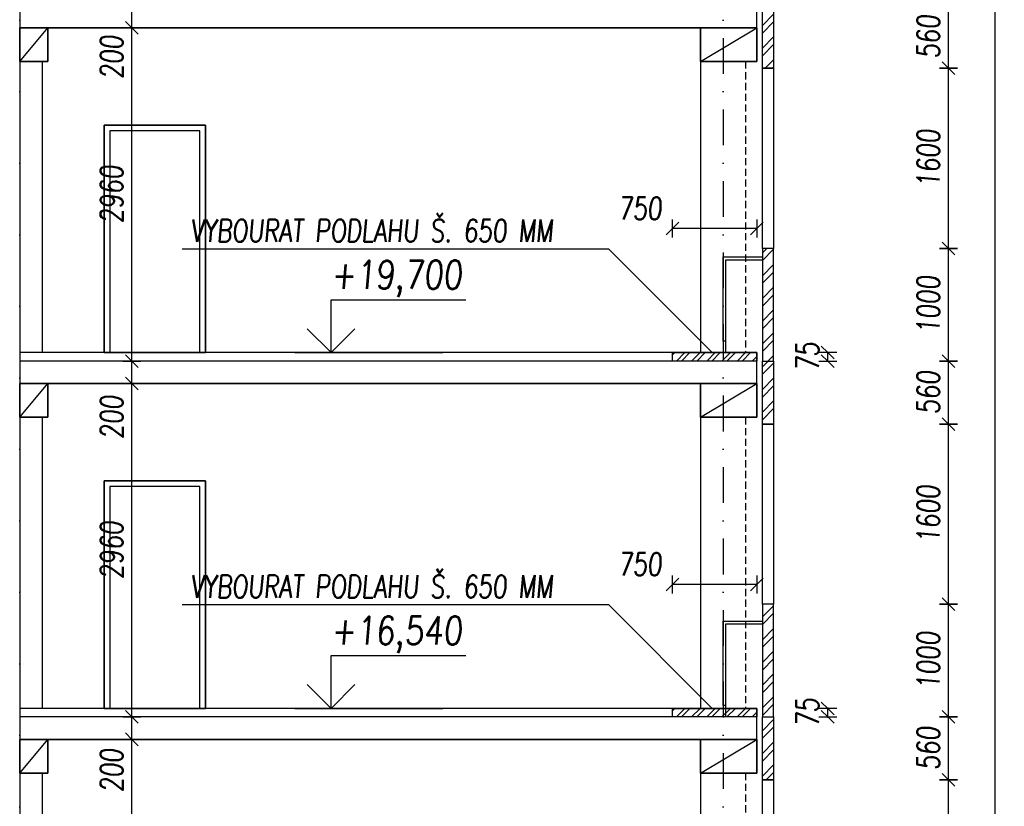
# Model space of a CAD drawing. Header units: millimetres. Extents: x 22267 to 193155, y 329430 to 541733.
# Tile 14 of 89: x 49811 to 58561, y 360201 to 367187. Entities that reach past the tile are written whole.
import ezdxf

# ---------------------------------------------------------------- set-up
doc = ezdxf.new("R2010")
doc.units = ezdxf.units.MM
doc.linetypes.add('ČERCHOVANÁ', pattern=[25.4, 12.7, -6.35, 0, -6.35])
doc.linetypes.add('ČÁRKOVANÁ', pattern=[19.05, 12.7, -6.35])
for name, color, linetype in [('BOURÁNÍ FASÁDY', 30, 'Continuous'), ('BOURÁNÍ PODLAHY', 30, 'Continuous'), ('BOURÁNÍ PŘÍČEK', 30, 'Continuous'), ('KOTY', 7, 'Continuous'), ('KOTY_100', 7, 'Continuous'), ('KÓTY BP FASÁDA', 255, 'Continuous'), ('KÓTY BP PODLAHA', 255, 'Continuous'), ('OSY', 7, 'Continuous'), ('TENKA', 4, 'Continuous'), ('TLUSTA', 2, 'Continuous'), ('ŽB', 1, 'Continuous')]:
    doc.layers.add(name, color=color, linetype=linetype)
doc.styles.add('CS-ROMANS', font='romans.shx', dxfattribs={"width": 0.75, "oblique": 5})
doc.styles.add('CS-ROMANS_100', font='romans.shx', dxfattribs={"width": 0.75, "oblique": 5, "height": 200})
doc.styles.add('ROMANS', font='romans.shx', dxfattribs={"width": 0.75, "oblique": 5, "height": 200})
doc.dimstyles.new('A_KÓTA_100', dxfattribs={"dimtxt": 200, "dimasz": 4, "dimexe": 100, "dimexo": 1500, "dimgap": 80, "dimtad": 1, "dimdec": 0, "dimdsep": 46, "dimtxsty": 'CS-ROMANS_100', "dimblk": 'KOT_CARA20', "dimcen": 90, "dimse1": 1, "dimse2": 1, "dimclrd": 256, "dimclre": 256, "dimclrt": 256, "dimadec": 0, "dimazin": 0, "dimtfac": 1, "dimtdec": 0, "dimtix": 1, "dimtmove": 2, "dimatfit": 3, "dimldrblk": 'OBLIQUE', "dimfxl": 1, "dimfxlon": 1, "dimtolj": 1, "dimarcsym": 0})

# ---------------------------------------------------------------- blocks, each defined once
blk = doc.blocks.new('VÝŠKOVÁ KÓTA 1')
at = {"ltscale": 0.25}
for p, q in [((0, 3.758), (9.586, 3.758)), ((0, 0), (0, 3.758)), ((0, 0), (-1.697, 1.697)), ((0, 0), (1.697, 1.697))]:
    blk.add_line(p, q, dxfattribs=at)
at = {"style": 'ROMANS', "oblique": 5, "width": 0.8}
blk.add_attdef('VÝŠKA', (0, 4.539), '', height=2, dxfattribs=at)
blk = doc.blocks.new('KOT_CARA20')
for p, q in [((0, 0), (-14.1, -14.1)), ((0, 20), (0, -20)), ((0, 0), (14.1, 14.1))]:
    blk.add_line(p, q)
blk = doc.blocks.new('*D2768')
at = {"layer": 'Defpoints', "color": 0, "transparency": 16777216}
for p in [(55611, 365331.2), (55611, 364230.5), (56361, 364230.5)]:
    blk.add_point(p, dxfattribs=at)
at = {"layer": 'KÓTY BP PODLAHA', "lineweight": -2, "transparency": 16777216}
blk.add_line((56357, 365331.2), (55615, 365331.2), dxfattribs=at)
at = {"layer": 'KÓTY BP PODLAHA', "lineweight": -2, "transparency": 16777216, "xscale": 4, "yscale": 4, "zscale": 4, "rotation": 180}
blk.add_blockref('KOT_CARA20', (55611, 365331.2), dxfattribs=at)
at = {"layer": 'KÓTY BP PODLAHA', "lineweight": -2, "transparency": 16777216, "xscale": 4, "yscale": 4, "zscale": 4}
blk.add_blockref('KOT_CARA20', (56361, 365331.2), dxfattribs=at)
at = {"layer": 'KÓTY BP PODLAHA', "transparency": 16777216, "insert": (55323.2, 365511.2), "char_height": 200, "attachment_point": 5, "style": 'CS-ROMANS_100'}
blk.add_mtext('\\A1;750', dxfattribs=at)
blk = doc.blocks.new('_OBLIQUE')
at = {"color": 0, "linetype": 'ByBlock', "ltscale": 15}
blk.add_line((-0.5, -0.5), (0.5, 0.5), dxfattribs=at)
blk = doc.blocks.new('*D2769')
at = {"layer": 'Defpoints', "color": 0, "transparency": 16777216}
for p in [(55611, 362171.2), (55611, 361070.5), (56361, 361070.5)]:
    blk.add_point(p, dxfattribs=at)
at = {"layer": 'KÓTY BP PODLAHA', "lineweight": -2, "transparency": 16777216}
blk.add_line((56357, 362171.2), (55615, 362171.2), dxfattribs=at)
at = {"layer": 'KÓTY BP PODLAHA', "lineweight": -2, "transparency": 16777216, "xscale": 4, "yscale": 4, "zscale": 4, "rotation": 180}
blk.add_blockref('KOT_CARA20', (55611, 362171.2), dxfattribs=at)
at = {"layer": 'KÓTY BP PODLAHA', "lineweight": -2, "transparency": 16777216, "xscale": 4, "yscale": 4, "zscale": 4}
blk.add_blockref('KOT_CARA20', (56361, 362171.2), dxfattribs=at)
at = {"layer": 'KÓTY BP PODLAHA', "transparency": 16777216, "insert": (55323.2, 362351.2), "char_height": 200, "attachment_point": 5, "style": 'CS-ROMANS_100'}
blk.add_mtext('\\A1;750', dxfattribs=at)
blk = doc.blocks.new('*D3178')
at = {"layer": 'Defpoints', "color": 0, "transparency": 16777216}
for p in [(56631.1, 364230.5), (56991, 364230.5), (56631.1, 364155.5)]:
    blk.add_point(p, dxfattribs=at)
at = {"layer": 'KÓTY BP PODLAHA', "lineweight": -2, "transparency": 16777216}
for p, q in [((56991, 364234.5), (56991, 364238.5)), ((56991, 364155.5), (56991, 364230.5)), ((56991, 364151.5), (56991, 364147.5))]:
    blk.add_line(p, q, dxfattribs=at)
at = {"layer": 'KÓTY BP PODLAHA', "lineweight": -2, "transparency": 16777216, "xscale": 4, "yscale": 4, "zscale": 4}
for p, rotation in [((56991, 364230.5), 270), ((56991, 364155.5), 90)]:
    blk.add_blockref('KOT_CARA20', p, dxfattribs=dict(at, rotation=rotation))
at = {"layer": 'KÓTY BP PODLAHA', "transparency": 16777216, "insert": (56811, 364193), "char_height": 200, "attachment_point": 5, "rotation": 90, "style": 'CS-ROMANS_100'}
blk.add_mtext('\\A1;75', dxfattribs=at)
blk = doc.blocks.new('*D3179')
at = {"layer": 'Defpoints', "color": 0, "transparency": 16777216}
for p in [(56631.1, 361070.5), (56991, 361070.5), (56631.1, 360995.5)]:
    blk.add_point(p, dxfattribs=at)
at = {"layer": 'KÓTY BP PODLAHA', "lineweight": -2, "transparency": 16777216}
for p, q in [((56991, 361074.5), (56991, 361078.5)), ((56991, 360995.5), (56991, 361070.5)), ((56991, 360991.5), (56991, 360987.5))]:
    blk.add_line(p, q, dxfattribs=at)
at = {"layer": 'KÓTY BP PODLAHA', "lineweight": -2, "transparency": 16777216, "xscale": 4, "yscale": 4, "zscale": 4}
for p, rotation in [((56991, 361070.5), 270), ((56991, 360995.5), 90)]:
    blk.add_blockref('KOT_CARA20', p, dxfattribs=dict(at, rotation=rotation))
at = {"layer": 'KÓTY BP PODLAHA', "transparency": 16777216, "insert": (56811, 361033), "char_height": 200, "attachment_point": 5, "rotation": 90, "style": 'CS-ROMANS_100'}
blk.add_mtext('\\A1;75', dxfattribs=at)
blk = doc.blocks.new('*D3184')
at = {"layer": 'Defpoints', "color": 0, "transparency": 16777216}
for p in [(56761, 407305.5), (58480.6, 407305.5), (57659.8, 348365.5)]:
    blk.add_point(p, dxfattribs=at)
at = {"layer": 'KOTY_100', "lineweight": -2, "transparency": 16777216}
blk.add_line((58480.6, 348369.5), (58480.6, 407301.5), dxfattribs=at)
at = {"layer": 'KOTY_100', "lineweight": -2, "transparency": 16777216, "xscale": 4, "yscale": 4, "zscale": 4}
for p, rotation in [((58480.6, 407305.5), 90), ((58480.6, 348365.5), 270)]:
    blk.add_blockref('KOT_CARA20', p, dxfattribs=dict(at, rotation=rotation))
at = {"layer": 'KOTY_100', "transparency": 16777216, "insert": (58300.6, 377835.5), "char_height": 200, "attachment_point": 5, "rotation": 90, "style": 'CS-ROMANS_100'}
blk.add_mtext('\\A1;58940', dxfattribs=at)
blk = doc.blocks.new('*D3121')
at = {"layer": 'Defpoints', "color": 0, "transparency": 16777216}
for p in [(56761, 360435.5), (58065.2, 360435.5), (56761, 358835.5)]:
    blk.add_point(p, dxfattribs=at)
at = {"layer": 'KÓTY BP FASÁDA', "lineweight": -2, "transparency": 16777216}
blk.add_line((58065.2, 358839.5), (58065.2, 360431.5), dxfattribs=at)
at = {"layer": 'KÓTY BP FASÁDA', "lineweight": -2, "transparency": 16777216, "xscale": 4, "yscale": 4, "zscale": 4}
for p, rotation in [((58065.2, 360435.5), 90), ((58065.2, 358835.5), 270)]:
    blk.add_blockref('KOT_CARA20', p, dxfattribs=dict(at, rotation=rotation))
at = {"layer": 'KÓTY BP FASÁDA', "transparency": 16777216, "insert": (57885.2, 359635.5), "char_height": 200, "attachment_point": 5, "rotation": 90, "style": 'CS-ROMANS_100'}
blk.add_mtext('\\A1;1600', dxfattribs=at)
blk = doc.blocks.new('*D3122')
at = {"layer": 'Defpoints', "color": 0, "transparency": 16777216}
for p in [(56761, 360995.5), (58065.2, 360995.5), (56761, 360435.5)]:
    blk.add_point(p, dxfattribs=at)
at = {"layer": 'KÓTY BP FASÁDA', "lineweight": -2, "transparency": 16777216}
blk.add_line((58065.2, 360439.5), (58065.2, 360991.5), dxfattribs=at)
at = {"layer": 'KÓTY BP FASÁDA', "lineweight": -2, "transparency": 16777216, "xscale": 4, "yscale": 4, "zscale": 4}
for p, rotation in [((58065.2, 360995.5), 90), ((58065.2, 360435.5), 270)]:
    blk.add_blockref('KOT_CARA20', p, dxfattribs=dict(at, rotation=rotation))
at = {"layer": 'KÓTY BP FASÁDA', "transparency": 16777216, "insert": (57885.2, 360715.5), "char_height": 200, "attachment_point": 5, "rotation": 90, "style": 'CS-ROMANS_100'}
blk.add_mtext('\\A1;560', dxfattribs=at)
blk = doc.blocks.new('*D3123')
at = {"layer": 'Defpoints', "color": 0, "transparency": 16777216}
for p in [(56761, 361995.5), (58065.2, 361995.5), (56761, 360995.5)]:
    blk.add_point(p, dxfattribs=at)
at = {"layer": 'KÓTY BP FASÁDA', "lineweight": -2, "transparency": 16777216}
blk.add_line((58065.2, 360999.5), (58065.2, 361991.5), dxfattribs=at)
at = {"layer": 'KÓTY BP FASÁDA', "lineweight": -2, "transparency": 16777216, "xscale": 4, "yscale": 4, "zscale": 4}
for p, rotation in [((58065.2, 361995.5), 90), ((58065.2, 360995.5), 270)]:
    blk.add_blockref('KOT_CARA20', p, dxfattribs=dict(at, rotation=rotation))
at = {"layer": 'KÓTY BP FASÁDA', "transparency": 16777216, "insert": (57885.2, 361495.5), "char_height": 200, "attachment_point": 5, "rotation": 90, "style": 'CS-ROMANS_100'}
blk.add_mtext('\\A1;1000', dxfattribs=at)
blk = doc.blocks.new('*D3124')
at = {"layer": 'Defpoints', "color": 0, "transparency": 16777216}
for p in [(56761, 363595.5), (58065.2, 363595.5), (56761, 361995.5)]:
    blk.add_point(p, dxfattribs=at)
at = {"layer": 'KÓTY BP FASÁDA', "lineweight": -2, "transparency": 16777216}
blk.add_line((58065.2, 361999.5), (58065.2, 363591.5), dxfattribs=at)
at = {"layer": 'KÓTY BP FASÁDA', "lineweight": -2, "transparency": 16777216, "xscale": 4, "yscale": 4, "zscale": 4}
for p, rotation in [((58065.2, 363595.5), 90), ((58065.2, 361995.5), 270)]:
    blk.add_blockref('KOT_CARA20', p, dxfattribs=dict(at, rotation=rotation))
at = {"layer": 'KÓTY BP FASÁDA', "transparency": 16777216, "insert": (57885.2, 362795.5), "char_height": 200, "attachment_point": 5, "rotation": 90, "style": 'CS-ROMANS_100'}
blk.add_mtext('\\A1;1600', dxfattribs=at)
blk = doc.blocks.new('*D3125')
at = {"layer": 'Defpoints', "color": 0, "transparency": 16777216}
for p in [(56761, 364155.5), (58065.2, 364155.5), (56761, 363595.5)]:
    blk.add_point(p, dxfattribs=at)
at = {"layer": 'KÓTY BP FASÁDA', "lineweight": -2, "transparency": 16777216}
blk.add_line((58065.2, 363599.5), (58065.2, 364151.5), dxfattribs=at)
at = {"layer": 'KÓTY BP FASÁDA', "lineweight": -2, "transparency": 16777216, "xscale": 4, "yscale": 4, "zscale": 4}
for p, rotation in [((58065.2, 364155.5), 90), ((58065.2, 363595.5), 270)]:
    blk.add_blockref('KOT_CARA20', p, dxfattribs=dict(at, rotation=rotation))
at = {"layer": 'KÓTY BP FASÁDA', "transparency": 16777216, "insert": (57885.2, 363875.5), "char_height": 200, "attachment_point": 5, "rotation": 90, "style": 'CS-ROMANS_100'}
blk.add_mtext('\\A1;560', dxfattribs=at)
blk = doc.blocks.new('*D3126')
at = {"layer": 'Defpoints', "color": 0, "transparency": 16777216}
for p in [(56761, 365155.5), (58065.2, 365155.5), (56761, 364155.5)]:
    blk.add_point(p, dxfattribs=at)
at = {"layer": 'KÓTY BP FASÁDA', "lineweight": -2, "transparency": 16777216}
blk.add_line((58065.2, 364159.5), (58065.2, 365151.5), dxfattribs=at)
at = {"layer": 'KÓTY BP FASÁDA', "lineweight": -2, "transparency": 16777216, "xscale": 4, "yscale": 4, "zscale": 4}
for p, rotation in [((58065.2, 365155.5), 90), ((58065.2, 364155.5), 270)]:
    blk.add_blockref('KOT_CARA20', p, dxfattribs=dict(at, rotation=rotation))
at = {"layer": 'KÓTY BP FASÁDA', "transparency": 16777216, "insert": (57885.2, 364655.5), "char_height": 200, "attachment_point": 5, "rotation": 90, "style": 'CS-ROMANS_100'}
blk.add_mtext('\\A1;1000', dxfattribs=at)
blk = doc.blocks.new('*D3127')
at = {"layer": 'Defpoints', "color": 0, "transparency": 16777216}
for p in [(56761, 366755.5), (58065.2, 366755.5), (56761, 365155.5)]:
    blk.add_point(p, dxfattribs=at)
at = {"layer": 'KÓTY BP FASÁDA', "lineweight": -2, "transparency": 16777216}
blk.add_line((58065.2, 365159.5), (58065.2, 366751.5), dxfattribs=at)
at = {"layer": 'KÓTY BP FASÁDA', "lineweight": -2, "transparency": 16777216, "xscale": 4, "yscale": 4, "zscale": 4}
for p, rotation in [((58065.2, 366755.5), 90), ((58065.2, 365155.5), 270)]:
    blk.add_blockref('KOT_CARA20', p, dxfattribs=dict(at, rotation=rotation))
at = {"layer": 'KÓTY BP FASÁDA', "transparency": 16777216, "insert": (57885.2, 365955.5), "char_height": 200, "attachment_point": 5, "rotation": 90, "style": 'CS-ROMANS_100'}
blk.add_mtext('\\A1;1600', dxfattribs=at)
blk = doc.blocks.new('*D3128')
at = {"layer": 'Defpoints', "color": 0, "transparency": 16777216}
for p in [(56761, 367315.5), (58065.2, 367315.5), (56761, 366755.5)]:
    blk.add_point(p, dxfattribs=at)
at = {"layer": 'KÓTY BP FASÁDA', "lineweight": -2, "transparency": 16777216}
blk.add_line((58065.2, 366759.5), (58065.2, 367311.5), dxfattribs=at)
at = {"layer": 'KÓTY BP FASÁDA', "lineweight": -2, "transparency": 16777216, "xscale": 4, "yscale": 4, "zscale": 4}
for p, rotation in [((58065.2, 367315.5), 90), ((58065.2, 366755.5), 270)]:
    blk.add_blockref('KOT_CARA20', p, dxfattribs=dict(at, rotation=rotation))
at = {"layer": 'KÓTY BP FASÁDA', "transparency": 16777216, "insert": (57885.2, 367035.5), "char_height": 200, "attachment_point": 5, "rotation": 90, "style": 'CS-ROMANS_100'}
blk.add_mtext('\\A1;560', dxfattribs=at)
blk = doc.blocks.new('*D3726')
at = {"layer": 'Defpoints', "color": 0, "transparency": 16777216}
for p in [(50808.1, 360795.5), (51099.7, 360795.5), (51106.8, 357835.5)]:
    blk.add_point(p, dxfattribs=at)
at = {"layer": 'KOTY_100', "lineweight": -2, "transparency": 16777216}
blk.add_line((50808.1, 357839.5), (50808.1, 360791.5), dxfattribs=at)
at = {"layer": 'KOTY_100', "lineweight": -2, "transparency": 16777216, "xscale": 4, "yscale": 4, "zscale": 4}
for p, rotation in [((50808.1, 360795.5), 90), ((50808.1, 357835.5), 270)]:
    blk.add_blockref('KOT_CARA20', p, dxfattribs=dict(at, rotation=rotation))
at = {"layer": 'KOTY_100', "transparency": 16777216, "insert": (50628.1, 359315.5), "char_height": 200, "attachment_point": 5, "rotation": 90, "style": 'CS-ROMANS_100'}
blk.add_mtext('\\A1;2960', dxfattribs=at)
blk = doc.blocks.new('*D3727')
at = {"layer": 'Defpoints', "color": 0, "transparency": 16777216}
for p in [(50808.1, 360995.5), (51099.7, 360995.5), (51099.7, 360795.5)]:
    blk.add_point(p, dxfattribs=at)
at = {"layer": 'KOTY_100', "lineweight": -2, "transparency": 16777216}
blk.add_line((50808.1, 360799.5), (50808.1, 360991.5), dxfattribs=at)
at = {"layer": 'KOTY_100', "lineweight": -2, "transparency": 16777216, "xscale": 4, "yscale": 4, "zscale": 4}
for p, rotation in [((50808.1, 360995.5), 90), ((50808.1, 360795.5), 270)]:
    blk.add_blockref('KOT_CARA20', p, dxfattribs=dict(at, rotation=rotation))
at = {"layer": 'KOTY_100', "transparency": 16777216, "insert": (50628.1, 360518.3), "char_height": 200, "attachment_point": 5, "rotation": 90, "style": 'CS-ROMANS_100'}
blk.add_mtext('\\A1;200', dxfattribs=at)
blk = doc.blocks.new('*D3728')
at = {"layer": 'Defpoints', "color": 0, "transparency": 16777216}
for p in [(50808.1, 363955.5), (51099.7, 363955.5), (51099.7, 360995.5)]:
    blk.add_point(p, dxfattribs=at)
at = {"layer": 'KOTY_100', "lineweight": -2, "transparency": 16777216}
blk.add_line((50808.1, 360999.5), (50808.1, 363951.5), dxfattribs=at)
at = {"layer": 'KOTY_100', "lineweight": -2, "transparency": 16777216, "xscale": 4, "yscale": 4, "zscale": 4}
for p, rotation in [((50808.1, 363955.5), 90), ((50808.1, 360995.5), 270)]:
    blk.add_blockref('KOT_CARA20', p, dxfattribs=dict(at, rotation=rotation))
at = {"layer": 'KOTY_100', "transparency": 16777216, "insert": (50628.1, 362475.5), "char_height": 200, "attachment_point": 5, "rotation": 90, "style": 'CS-ROMANS_100'}
blk.add_mtext('\\A1;2960', dxfattribs=at)
blk = doc.blocks.new('*D3729')
at = {"layer": 'Defpoints', "color": 0, "transparency": 16777216}
for p in [(50808.1, 364155.5), (51099.7, 364155.5), (51099.7, 363955.5)]:
    blk.add_point(p, dxfattribs=at)
at = {"layer": 'KOTY_100', "lineweight": -2, "transparency": 16777216}
blk.add_line((50808.1, 363959.5), (50808.1, 364151.5), dxfattribs=at)
at = {"layer": 'KOTY_100', "lineweight": -2, "transparency": 16777216, "xscale": 4, "yscale": 4, "zscale": 4}
for p, rotation in [((50808.1, 364155.5), 90), ((50808.1, 363955.5), 270)]:
    blk.add_blockref('KOT_CARA20', p, dxfattribs=dict(at, rotation=rotation))
at = {"layer": 'KOTY_100', "transparency": 16777216, "insert": (50628.1, 363655.5), "char_height": 200, "attachment_point": 5, "rotation": 90, "style": 'CS-ROMANS_100'}
blk.add_mtext('\\A1;200', dxfattribs=at)
blk = doc.blocks.new('*D3730')
at = {"layer": 'Defpoints', "color": 0, "transparency": 16777216}
for p in [(50808.1, 367115.5), (50992.9, 367115.5), (51099.7, 364155.5)]:
    blk.add_point(p, dxfattribs=at)
at = {"layer": 'KOTY_100', "lineweight": -2, "transparency": 16777216}
blk.add_line((50808.1, 364159.5), (50808.1, 367111.5), dxfattribs=at)
at = {"layer": 'KOTY_100', "lineweight": -2, "transparency": 16777216, "xscale": 4, "yscale": 4, "zscale": 4}
for p, rotation in [((50808.1, 367115.5), 90), ((50808.1, 364155.5), 270)]:
    blk.add_blockref('KOT_CARA20', p, dxfattribs=dict(at, rotation=rotation))
at = {"layer": 'KOTY_100', "transparency": 16777216, "insert": (50628.1, 365635.5), "char_height": 200, "attachment_point": 5, "rotation": 90, "style": 'CS-ROMANS_100'}
blk.add_mtext('\\A1;2960', dxfattribs=at)
blk = doc.blocks.new('*D3731')
at = {"layer": 'Defpoints', "color": 0, "transparency": 16777216}
for p in [(50808.1, 367315.5), (50952.6, 367315.5), (50992.9, 367115.5)]:
    blk.add_point(p, dxfattribs=at)
at = {"layer": 'KOTY_100', "lineweight": -2, "transparency": 16777216}
blk.add_line((50808.1, 367119.5), (50808.1, 367311.5), dxfattribs=at)
at = {"layer": 'KOTY_100', "lineweight": -2, "transparency": 16777216, "xscale": 4, "yscale": 4, "zscale": 4}
for p, rotation in [((50808.1, 367315.5), 90), ((50808.1, 367115.5), 270)]:
    blk.add_blockref('KOT_CARA20', p, dxfattribs=dict(at, rotation=rotation))
at = {"layer": 'KOTY_100', "transparency": 16777216, "insert": (50628.1, 366853.8), "char_height": 200, "attachment_point": 5, "rotation": 90, "style": 'CS-ROMANS_100'}
blk.add_mtext('\\A1;200', dxfattribs=at)

msp = doc.modelspace()

# ---------------------------------------------------------------- hatches: boundary and pattern name
at = {"layer": 'BOURÁNÍ FASÁDY'}
h = msp.add_hatch(dxfattribs=at)
h.set_pattern_fill('ANSI32', color=256, scale=15)
h.set_pattern_definition([(45, (25900, 0), (-101.02788, 101.02788), []), (45, (25967.35, 0), (-101.02788, 101.02788), [])])
h.paths.add_polyline_path([(56411, 406600.5), (56511, 406600.5), (56511, 407305.5), (56411, 407305.5)])
h.paths.add_polyline_path([(56411, 404675.5), (56511, 404675.5), (56511, 406600.5), (56411, 406600.5)])
h.paths.add_polyline_path([(56511, 402075.5), (56411, 402075.5), (56411, 403075.5), (56511, 403075.5)])
h.paths.add_polyline_path([(56411, 401515.5), (56511, 401515.5), (56511, 402075.5), (56411, 402075.5)])
h.paths.add_polyline_path([(56511, 398915.5), (56411, 398915.5), (56411, 399915.5), (56511, 399915.5)])
h.paths.add_polyline_path([(56411, 398355.5), (56511, 398355.5), (56511, 398915.5), (56411, 398915.5)])
h.paths.add_polyline_path([(56511, 395755.5), (56411, 395755.5), (56411, 396755.5), (56511, 396755.5)])
h.paths.add_polyline_path([(56411, 395195.5), (56511, 395195.5), (56511, 395755.5), (56411, 395755.5)])
h.paths.add_polyline_path([(56511, 392595.5), (56411, 392595.5), (56411, 393595.5), (56511, 393595.5)])
h.paths.add_polyline_path([(56411, 392035.5), (56511, 392035.5), (56511, 392595.5), (56411, 392595.5)])
h.paths.add_polyline_path([(56511, 389435.5), (56411, 389435.5), (56411, 390435.5), (56511, 390435.5)])
h.paths.add_polyline_path([(56411, 388875.5), (56511, 388875.5), (56511, 389435.5), (56411, 389435.5)])
h.paths.add_polyline_path([(56411, 385715.5), (56511, 385715.5), (56511, 386275.5), (56411, 386275.5)])
h.paths.add_polyline_path([(56511, 386275.5), (56411, 386275.5), (56411, 387275.5), (56511, 387275.5)])
h.paths.add_polyline_path([(56511, 383115.5), (56411, 383115.5), (56411, 384115.5), (56511, 384115.5)])
h.paths.add_polyline_path([(56411, 382555.5), (56511, 382555.5), (56511, 383115.5), (56411, 383115.5)])
h.paths.add_polyline_path([(56511, 379955.5), (56411, 379955.5), (56411, 380955.5), (56511, 380955.5)])
h.paths.add_polyline_path([(56411, 379395.5), (56511, 379395.5), (56511, 379955.5), (56411, 379955.5)])
h.paths.add_polyline_path([(56511, 376795.5), (56411, 376795.5), (56411, 377795.5), (56511, 377795.5)])
h.paths.add_polyline_path([(56411, 376235.5), (56511, 376235.5), (56511, 376795.5), (56411, 376795.5)])
h.paths.add_polyline_path([(56511, 373635.5), (56411, 373635.5), (56411, 374635.5), (56511, 374635.5)])
h.paths.add_polyline_path([(56411, 373075.5), (56511, 373075.5), (56511, 373635.5), (56411, 373635.5)])
h.paths.add_polyline_path([(56511, 370475.5), (56411, 370475.5), (56411, 371475.5), (56511, 371475.5)])
h.paths.add_polyline_path([(56411, 369915.5), (56511, 369915.5), (56511, 370475.5), (56411, 370475.5)])
h.paths.add_polyline_path([(56511, 367315.5), (56411, 367315.5), (56411, 368315.5), (56511, 368315.5)])
h.paths.add_polyline_path([(56411, 366755.5), (56511, 366755.5), (56511, 367315.5), (56411, 367315.5)])
h.paths.add_polyline_path([(56511, 364155.5), (56411, 364155.5), (56411, 365155.5), (56511, 365155.5)])
h.paths.add_polyline_path([(56411, 363595.5), (56511, 363595.5), (56511, 364155.5), (56411, 364155.5)])
h.paths.add_polyline_path([(56511, 360995.5), (56411, 360995.5), (56411, 361995.5), (56511, 361995.5)])
h.paths.add_polyline_path([(56411, 360435.5), (56511, 360435.5), (56511, 360995.5), (56411, 360995.5)])
h.paths.add_polyline_path([(56511, 357835.5), (56411, 357835.5), (56411, 358835.5), (56511, 358835.5)])
h.paths.add_polyline_path([(56411, 357275.5), (56511, 357275.5), (56511, 357835.5), (56411, 357835.5)])
h.paths.add_polyline_path([(56511, 354675.5), (56411, 354675.5), (56411, 355675.5), (56511, 355675.5)])
h.paths.add_polyline_path([(56411, 354115.5), (56511, 354115.5), (56511, 354675.5), (56411, 354675.5)])
h.paths.add_polyline_path([(56511, 351515.5), (56411, 351515.5), (56411, 352515.5), (56511, 352515.5)])
h.paths.add_polyline_path([(56411, 350955.5), (56511, 350955.5), (56511, 351515.5), (56411, 351515.5)])
h.paths.add_polyline_path([(56511, 348365.5), (56411, 348365.5), (56411, 348355.5), (56511, 348355.5)], flags=17)
h.paths.add_polyline_path([(56511, 348355.5), (56411, 348355.5), (56411, 349355.5), (56511, 349355.5)])
at = {"layer": 'BOURÁNÍ PODLAHY'}
h = msp.add_hatch(dxfattribs=at)
h.set_pattern_fill('ANSI32', color=256, scale=10)
h.set_pattern_definition([(45, (25893.14, -37920), (-67.35192, 67.35192), []), (45, (25938.04, -37920), (-67.35192, 67.35192), [])])
h.paths.add_polyline_path([(56061, 364230.5), (56361, 364230.5), (56361, 364155.5), (56061, 364155.5)])
h.paths.add_polyline_path([(55611, 364230.5), (56061, 364230.5), (56061, 364155.5), (55611, 364155.5)])
h = msp.add_hatch(dxfattribs=at)
h.set_pattern_fill('ANSI32', color=256, scale=10)
h.set_pattern_definition([(45, (25893.14, -41080), (-67.35192, 67.35192), []), (45, (25938.04, -41080), (-67.35192, 67.35192), [])])
h.paths.add_polyline_path([(56061, 361070.5), (56361, 361070.5), (56361, 360995.5), (56061, 360995.5)])
h.paths.add_polyline_path([(55611, 361070.5), (56061, 361070.5), (56061, 360995.5), (55611, 360995.5)])

# ---------------------------------------------------------------- linework, layer by layer
at = {"layer": 'BOURÁNÍ FASÁDY'}
for points in [[(56511, 366755.5), (56411, 366755.5), (56411, 367315.5), (56511, 367315.5)], [(56511, 365155.5), (56411, 365155.5), (56411, 366755.5), (56511, 366755.5)], [(56411, 364155.5), (56511, 364155.5), (56511, 365155.5), (56411, 365155.5)], [(56511, 363595.5), (56411, 363595.5), (56411, 364155.5), (56511, 364155.5)], [(56511, 361995.5), (56411, 361995.5), (56411, 363595.5), (56511, 363595.5)], [(56411, 360995.5), (56511, 360995.5), (56511, 361995.5), (56411, 361995.5)], [(56511, 360435.5), (56411, 360435.5), (56411, 360995.5), (56511, 360995.5)], [(56511, 358835.5), (56411, 358835.5), (56411, 360435.5), (56511, 360435.5)]]:
    msp.add_lwpolyline(points, close=True, dxfattribs=at)
for points in [[(56086, 364330.5), (56061, 364330.5), (56061, 365080.5), (56411, 365080.5)], [(56086, 364230.5), (56086, 365055.5), (56411, 365055.5)], [(56086, 361095.5), (56061, 361095.5), (56061, 361845.5), (56411, 361845.5)], [(56086, 360995.5), (56086, 361820.5), (56411, 361820.5)]]:
    msp.add_lwpolyline(points, dxfattribs=at)
at = {"layer": 'BOURÁNÍ PODLAHY'}
for points in [[(56361, 364155.5), (55611, 364155.5), (55611, 364230.5), (56361, 364230.5)], [(56361, 360995.5), (55611, 360995.5), (55611, 361070.5), (56361, 361070.5)]]:
    msp.add_lwpolyline(points, close=True, dxfattribs=at)
at = {"layer": 'BOURÁNÍ PŘÍČEK'}
for points in [[(50561, 364230.5), (51461, 364230.5), (51461, 366250.5), (50561, 366250.5)], [(50611, 364230.5), (51411, 364230.5), (51411, 366200.5), (50611, 366200.5)], [(50561, 361070.5), (51461, 361070.5), (51461, 363090.5), (50561, 363090.5)], [(50611, 361070.5), (51411, 361070.5), (51411, 363040.5), (50611, 363040.5)]]:
    msp.add_lwpolyline(points, close=True, dxfattribs=at)
at = {"layer": 'KOTY', "linetype": 'ByBlock'}
for p, q in [((52254.6, 364230.5), (53571.7, 364230.5)), ((52254.6, 361070.5), (53571.7, 361070.5))]:
    msp.add_line(p, q, dxfattribs=at)
at = {"layer": 'KÓTY BP PODLAHA'}
for p, q in [((51256, 365151.6), (55042, 365151.6)), ((55042, 365151.6), (55963.1, 364230.5)), ((51256, 361991.6), (55042, 361991.6)), ((55042, 361991.6), (55963.1, 361070.5))]:
    msp.add_line(p, q, dxfattribs=at)
at = {"layer": 'OSY', "linetype": 'ČERCHOVANÁ', "ltscale": 25}
for p, q in [((49811, 408305.5), (49811, 331387.3)), ((56061, 408305.5), (56061, 332968))]:
    msp.add_line(p, q, dxfattribs=at)
at = {"layer": 'TENKA'}
for points in [[(49811, 366815.5), (50061, 367115.5)], [(55861, 366815.5), (56361, 367115.5)], [(55861, 367115.5), (55861, 364230.5)], [(50011, 366815.5), (50011, 364230.5)], [(56361, 364155.5), (49811, 364155.5)], [(49811, 363655.5), (50061, 363955.5)], [(55861, 363655.5), (56361, 363955.5)], [(55861, 363955.5), (55861, 361070.5)], [(50011, 363655.5), (50011, 361070.5)], [(56361, 360995.5), (49811, 360995.5)], [(49811, 360495.5), (50061, 360795.5)], [(55861, 360495.5), (56361, 360795.5)], [(55861, 360795.5), (55861, 357910.5)], [(50011, 360495.5), (50011, 357910.5)]]:
    msp.add_lwpolyline(points, dxfattribs=at)
at = {"layer": 'TENKA', "linetype": 'ČÁRKOVANÁ', "ltscale": 5}
for points in [[(56261, 366815.5), (56261, 364230.5)], [(56261, 363655.5), (56261, 361070.5)], [(56261, 360495.5), (56261, 357910.5)]]:
    msp.add_lwpolyline(points, dxfattribs=at)
at = {"layer": 'TENKA'}
for points in [[(50561, 366250.5), (51461, 366250.5), (51461, 364230.5), (50561, 364230.5)], [(50561, 363090.5), (51461, 363090.5), (51461, 361070.5), (50561, 361070.5)]]:
    msp.add_lwpolyline(points, close=True, dxfattribs=at)
at = {"layer": 'TLUSTA'}
for points in [[(49811, 401875.5), (49811, 347855.5)], [(56361, 367115.5), (56361, 367390.5)], [(56361, 367115.5), (49811, 367115.5)], [(56361, 364230.5), (49811, 364230.5)], [(56361, 364155.5), (56361, 364230.5), (55861, 364230.5)], [(56361, 363955.5), (56361, 364230.5)], [(56361, 363955.5), (49811, 363955.5)], [(56361, 361070.5), (49811, 361070.5)], [(56361, 360995.5), (56361, 361070.5), (55861, 361070.5)], [(56361, 360795.5), (56361, 361070.5)], [(56361, 360795.5), (49811, 360795.5)]]:
    msp.add_lwpolyline(points, dxfattribs=at)
for points in [[(49811, 367115.5), (50061, 367115.5), (50061, 366815.5), (49811, 366815.5)], [(55861, 367115.5), (56361, 367115.5), (56361, 366815.5), (55861, 366815.5)], [(49811, 363955.5), (50061, 363955.5), (50061, 363655.5), (49811, 363655.5)], [(55861, 363955.5), (56361, 363955.5), (56361, 363655.5), (55861, 363655.5)], [(49811, 360795.5), (50061, 360795.5), (50061, 360495.5), (49811, 360495.5)], [(55861, 360795.5), (56361, 360795.5), (56361, 360495.5), (55861, 360495.5)]]:
    msp.add_lwpolyline(points, close=True, dxfattribs=at)
at = {"layer": 'ŽB'}
msp.add_line((49811, 402075.5), (49811, 347855.5), dxfattribs=at)
for points in [[(49811, 367115.5), (56361, 367115.5), (56361, 367315.5), (49811, 367315.5)], [(49811, 366815.5), (50061, 366815.5), (50061, 367115.5), (49811, 367115.5)], [(55861, 366815.5), (56361, 366815.5), (56361, 367115.5), (55861, 367115.5)], [(49811, 363955.5), (56361, 363955.5), (56361, 364155.5), (49811, 364155.5)], [(49811, 363655.5), (50061, 363655.5), (50061, 363955.5), (49811, 363955.5)], [(55861, 363655.5), (56361, 363655.5), (56361, 363955.5), (55861, 363955.5)], [(49811, 360795.5), (56361, 360795.5), (56361, 360995.5), (49811, 360995.5)], [(49811, 360495.5), (50061, 360495.5), (50061, 360795.5), (49811, 360795.5)], [(55861, 360495.5), (56361, 360495.5), (56361, 360795.5), (55861, 360795.5)]]:
    msp.add_lwpolyline(points, close=True, dxfattribs=at)

# ---------------------------------------------------------------- block references
at = {"layer": 'KOTY', "xscale": 125, "yscale": 125, "zscale": 125}
for p, values in [((52577.5, 364230.5), {'VÝŠKA': '+19,700'}), ((52577.5, 361070.5), {'VÝŠKA': '+16,540'})]:
    msp.add_blockref('VÝŠKOVÁ KÓTA 1', p, dxfattribs=at).add_auto_attribs(values)

# ---------------------------------------------------------------- texts
at = {"layer": 'KÓTY BP PODLAHA', "ltscale": 15, "style": 'CS-ROMANS', "oblique": 5, "width": 0.75}
for p in [(51329.4, 365212.6), (51329.4, 362052.6)]:
    msp.add_text('VYBOURAT PODLAHU Š. 650 MM ', height=200, dxfattribs=at).set_placement(p)

# ---------------------------------------------------------------- dimensions: what is measured, and where the dimension line sits
at = {"layer": 'KOTY_100'}
for base, p1, p2, picture, middle in [((58480.6, 407305.5), (57659.8, 348365.5), (56761, 407305.5), '*D3184', (58300.6, 377835.5)), ((50808.1, 367115.5), (51099.7, 364155.5), (50992.9, 367115.5), '*D3730', (50628.1, 365635.5)), ((50808.1, 363955.5), (51099.7, 360995.5), (51099.7, 363955.5), '*D3728', (50628.1, 362475.5)), ((50808.1, 360795.5), (51106.8, 357835.5), (51099.7, 360795.5), '*D3726', (50628.1, 359315.5))]:
    dim = msp.add_linear_dim(base=base, p1=p1, p2=p2, angle=90, dimstyle='A_KÓTA_100', dxfattribs=at)
    dim.commit()
    dim.dimension.update_dxf_attribs({"geometry": picture, "text_midpoint": middle})
for base, p1, p2, picture, middle in [((50808.1, 367315.5), (50992.9, 367115.5), (50952.6, 367315.5), '*D3731', (50628.1, 366853.8)), ((50808.1, 364155.5), (51099.7, 363955.5), (51099.7, 364155.5), '*D3729', (50628.1, 363655.5)), ((50808.1, 360995.5), (51099.7, 360795.5), (51099.7, 360995.5), '*D3727', (50628.1, 360518.3))]:
    dim = msp.add_linear_dim(base=base, p1=p1, p2=p2, angle=90, dimstyle='A_KÓTA_100', dxfattribs=at)
    dim.commit()
    dim.dimension.update_dxf_attribs({"geometry": picture, "text_midpoint": middle, "dimtype": 160})
at = {"layer": 'KÓTY BP FASÁDA'}
for base, p1, p2, picture, middle in [((58065.2, 367315.5), (56761, 366755.5), (56761, 367315.5), '*D3128', (57885.2, 367035.5)), ((58065.2, 366755.5), (56761, 365155.5), (56761, 366755.5), '*D3127', (57885.2, 365955.5)), ((58065.2, 365155.5), (56761, 364155.5), (56761, 365155.5), '*D3126', (57885.2, 364655.5)), ((58065.2, 364155.5), (56761, 363595.5), (56761, 364155.5), '*D3125', (57885.2, 363875.5)), ((58065.2, 363595.5), (56761, 361995.5), (56761, 363595.5), '*D3124', (57885.2, 362795.5)), ((58065.2, 361995.5), (56761, 360995.5), (56761, 361995.5), '*D3123', (57885.2, 361495.5)), ((58065.2, 360995.5), (56761, 360435.5), (56761, 360995.5), '*D3122', (57885.2, 360715.5)), ((58065.2, 360435.5), (56761, 358835.5), (56761, 360435.5), '*D3121', (57885.2, 359635.5))]:
    dim = msp.add_linear_dim(base=base, p1=p1, p2=p2, angle=90, dimstyle='A_KÓTA_100', dxfattribs=at)
    dim.commit()
    dim.dimension.update_dxf_attribs({"geometry": picture, "text_midpoint": middle})
at = {"layer": 'KÓTY BP PODLAHA'}
for base, p1, p2, picture, middle in [((55611, 365331.2), (56361, 364230.5), (55611, 364230.5), '*D2768', (55323.2, 365511.2)), ((55611, 362171.2), (56361, 361070.5), (55611, 361070.5), '*D2769', (55323.2, 362351.2))]:
    dim = msp.add_linear_dim(base=base, p1=p1, p2=p2, angle=180, dimstyle='A_KÓTA_100', dxfattribs=at)
    dim.commit()
    dim.dimension.update_dxf_attribs({"geometry": picture, "text_midpoint": middle, "dimtype": 160})
for base, p1, p2, picture, middle in [((56991, 364230.5), (56631.1, 364155.5), (56631.1, 364230.5), '*D3178', (56811, 364193)), ((56991, 361070.5), (56631.1, 360995.5), (56631.1, 361070.5), '*D3179', (56811, 361033))]:
    dim = msp.add_linear_dim(base=base, p1=p1, p2=p2, angle=90, dimstyle='A_KÓTA_100', dxfattribs=at)
    dim.commit()
    dim.dimension.update_dxf_attribs({"geometry": picture, "text_midpoint": middle})

doc.saveas('drawing.dxf')
